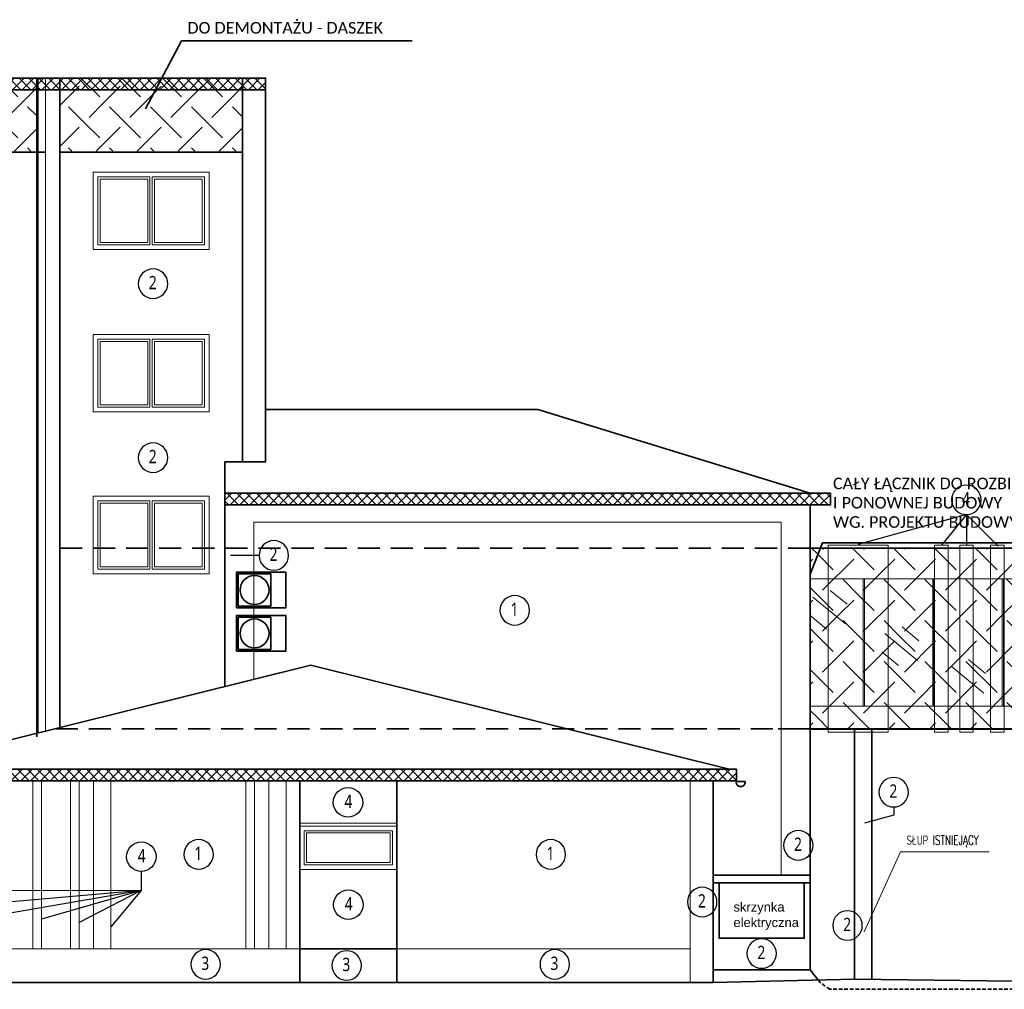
# Model space of a CAD drawing. Header units: inches. Extents: x 0 to 111471, y -105323 to 11070.
# Tile 248 of 256: x 42933 to 44633, y -17284 to -15609. Entities that reach past the tile are written whole.
import ezdxf
from ezdxf.enums import TextEntityAlignment as Align

# ---------------------------------------------------------------- set-up
doc = ezdxf.new("R2010")
doc.units = ezdxf.units.IN
doc.header["$MEASUREMENT"] = 0
doc.linetypes.add('DASHED', pattern=[19.05, 12.7, -6.35])
for name, color, linetype, lineweight in [('888 drzwi i okna', 4, 'Continuous', 0), ('888 elementy do usunięcia', 6, 'Continuous', 35), ('888 elementy isntniejące na elewacjach', 31, 'Continuous', 35), ('888 nowa attyka grafitowa', 24, 'Continuous', 35), ('888 opisy', 3, 'Continuous', 0), ('888 projektowane elementy', 6, 'Continuous', 13), ('888 sciany istniejące', 2, 'Continuous', 35)]:
    doc.layers.add(name, color=color, linetype=linetype, lineweight=lineweight)
doc.layers.add('888 opisy kolorow', color=11, linetype='Continuous')
doc.styles.get("Standard").update_dxf_attribs({"font": 'arial.ttf'})
doc.styles.add('TS 100_ILIARD OSIE', font='trebuc.ttf', dxfattribs={"width": 0.8, "height": 23})
doc.styles.add('TS 100_opisy', font='romans.shx', dxfattribs={"width": 0.7, "height": 16})

# ---------------------------------------------------------------- blocks, each defined once
blk = doc.blocks.new('G$CC1101973')
at = {"layer": '888 drzwi i okna'}
for points in [[(-168, 75), (0, 75)], [(-168, 0), (0, 0)]]:
    blk.add_lwpolyline(points, dxfattribs=at)
for points in [[(-168, 75), (0, 75), (0, 0), (-168, 0)], [(-160, 67), (-8, 67), (-8, 8), (-160, 8)], [(-156, 63), (-12, 63), (-12, 12), (-156, 12)]]:
    blk.add_lwpolyline(points, close=True, dxfattribs=at)
blk = doc.blocks.new('oznaczenie osi')
at = {"linetype": 'ByBlock'}
blk.add_circle((0, 0), 17, dxfattribs=at)
at = {"oblique": 5, "width": 0.85}
blk.add_attdef('NR', text='', height=15, dxfattribs=at).set_placement((0, -7), align=Align.CENTER)
blk = doc.blocks.new('G$C2D3AD5C8')
at = {"layer": '888 elementy isntniejące na elewacjach'}
for points in [[(0, -62), (85, -62), (85, 0), (0, 0)], [(3, -59), (59, -59), (59, -3), (3, -3)]]:
    blk.add_lwpolyline(points, close=True, dxfattribs=at)
at = {"layer": '888 elementy isntniejące na elewacjach', "ltscale": 0.01}
blk.add_lwpolyline([(0, -5), (0, -57)], dxfattribs=at)
blk.add_circle((31, -31), 25, dxfattribs=at)

msp = doc.modelspace()

# ---------------------------------------------------------------- hatches: boundary and pattern name
at = {"layer": '888 elementy do usunięcia'}
h = msp.add_hatch(dxfattribs=at)
h.set_pattern_fill('SCREEN', color=256, scale=100, angle=45)
h.set_pattern_definition([(45, (37042.27, -25960.16), (0, 141.42136), [76, -24]), (225, (37096.01, -25977.13), (-2e-14, -141.42136), [38, -62]), (225, (37139.85, -25933.29), (-2e-14, -141.42136), [38, -62]), (135, (37060.65, -25924.81), (-141.42136, 1e-14), [38, -62]), (135, (37104.49, -25968.65), (-141.42136, 1e-14), [38, -62]), (315, (37077.62, -25871.07), (141.42136, -3e-14), [76, -24])])
h.paths.add_polyline_path([(42248.535, -15835.883), (41558.535, -15835.883), (41558.535, -15710.826), (42248.535, -15710.826)])
h.paths.add_polyline_path([(43002.535, -15710.826), (43317.535, -15710.826), (43317.535, -15835.883), (43002.535, -15835.883)])
h.paths.add_polyline_path([(42962.535, -15835.883), (42288.535, -15835.883), (42288.535, -15710.826), (42962.535, -15710.826)])
h = msp.add_hatch(dxfattribs=at)
h.set_pattern_fill('SCREEN', color=256, scale=100, angle=135)
h.set_pattern_definition([(225, (52434.18, 7076.75), (-5e-14, -141.42136), [76, -24]), (45, (52380.44, 7093.73), (7e-14, 141.42136), [38, -62]), (45, (52336.6, 7049.88), (7e-14, 141.42136), [38, -62]), (315, (52415.8, 7041.4), (141.42136, -6e-14), [38, -62]), (315, (52371.96, 7085.24), (141.42136, -6e-14), [38, -62]), (135, (52398.83, 6987.66), (-141.42136, 9e-14), [76, -24])])
h.paths.add_polyline_path([(44297.922, -16521.597), (45119.504, -16521.597), (45119.504, -16833.597), (44297.922, -16833.597)])
at = {"layer": '888 nowa attyka grafitowa', "linetype": 'DASHED'}
h = msp.add_hatch(dxfattribs=at)
h.set_pattern_fill('CTYSQST', color=256, angle=45)
h.set_pattern_definition([(45, (41782.281, -23486.682), (-8.485281, 8.485281), []), (135, (41782.281, -23486.682), (-8.485281, -8.485281), [])])
h.paths.add_polyline_path([(38634.27, -15709.876), (43357.535, -15709.876), (43357.535, -15729.876), (38634.27, -15729.876)])
h = msp.add_hatch(dxfattribs=at)
h.set_pattern_fill('CTYSQST', color=256, angle=45)
h.set_pattern_definition([(45, (42667.281, -24203.768), (-8.485281, 8.485281), []), (135, (42667.281, -24203.768), (-8.485281, -8.485281), [])])
h.paths.add_polyline_path([(43287.535, -16426.962), (43287.535, -16446.962), (44332.922, -16446.962), (44332.922, -16426.962)])
h = msp.add_hatch(dxfattribs=at)
h.set_pattern_fill('CTYSQST', color=256, angle=45)
h.set_pattern_definition([(45, (42560.281, -24680.403), (-8.485281, 8.485281), []), (135, (42560.281, -24680.403), (-8.485281, -8.485281), [])])
h.paths.add_polyline_path([(42700.535, -16903.597), (42700.535, -16923.597), (44170.535, -16923.597), (44170.535, -16903.597)])

# ---------------------------------------------------------------- linework, layer by layer
at = {"layer": '888 drzwi i okna'}
for points in [[(43060.035, -15872.075), (43260.035, -15872.075), (43260.035, -16005.876), (43060.035, -16005.876), (43060.035, -15872.075), (43260.035, -15872.075)], [(43158.035, -15997.876), (43068.035, -15997.876), (43068.035, -15880.075), (43158.035, -15880.075)], [(43154.035, -15993.876), (43072.035, -15993.876), (43072.035, -15884.075), (43154.035, -15884.075)], [(43154.035, -15884.075), (43154.035, -15922.075)], [(43158.035, -15880.075), (43158.035, -15926.075)], [(43162.035, -15997.876), (43252.035, -15997.876), (43252.035, -15880.075), (43162.035, -15880.075)], [(43162.035, -15880.075), (43162.035, -15926.075)], [(43162.035, -15880.075), (43252.035, -15880.075), (43252.035, -15997.876), (43162.035, -15997.876)], [(43248.035, -15922.075), (43248.035, -15884.075), (43166.035, -15884.075)], [(43166.035, -15884.075), (43166.035, -15922.075)], [(43166.035, -15884.075), (43248.035, -15884.075), (43248.035, -15993.876), (43166.035, -15993.876)], [(43154.035, -15922.075), (43154.035, -15993.876)], [(43158.035, -15926.075), (43158.035, -15997.876)], [(43162.035, -15926.075), (43162.035, -15997.876)], [(43166.035, -15993.876), (43248.035, -15993.876), (43248.035, -15922.075)], [(43166.035, -15922.075), (43166.035, -15993.876)], [(43060.035, -16152.575), (43260.035, -16152.575), (43260.035, -16286.376), (43060.035, -16286.376), (43060.035, -16152.575), (43260.035, -16152.575)], [(43158.035, -16278.376), (43068.035, -16278.376), (43068.035, -16160.575), (43158.035, -16160.575)], [(43154.035, -16274.376), (43072.035, -16274.376), (43072.035, -16164.575), (43154.035, -16164.575)], [(43154.035, -16164.575), (43154.035, -16202.575)], [(43158.035, -16160.575), (43158.035, -16206.575)], [(43162.035, -16278.376), (43252.035, -16278.376), (43252.035, -16160.575), (43162.035, -16160.575)], [(43162.035, -16160.575), (43162.035, -16206.575)], [(43162.035, -16160.575), (43252.035, -16160.575), (43252.035, -16278.376), (43162.035, -16278.376)], [(43248.035, -16202.575), (43248.035, -16164.575), (43166.035, -16164.575)], [(43166.035, -16164.575), (43166.035, -16202.575)], [(43166.035, -16164.575), (43248.035, -16164.575), (43248.035, -16274.376), (43166.035, -16274.376)], [(43154.035, -16202.575), (43154.035, -16274.376)], [(43166.035, -16274.376), (43248.035, -16274.376), (43248.035, -16202.575)], [(43166.035, -16202.575), (43166.035, -16274.376)], [(43158.035, -16206.575), (43158.035, -16278.376)], [(43162.035, -16206.575), (43162.035, -16278.376)], [(43060.035, -16432.075), (43260.035, -16432.075), (43260.035, -16565.876), (43060.035, -16565.876), (43060.035, -16432.075), (43260.035, -16432.075)], [(43158.035, -16557.876), (43068.035, -16557.876), (43068.035, -16440.075), (43158.035, -16440.075)], [(43158.035, -16440.075), (43158.035, -16486.075)], [(43162.035, -16557.876), (43252.035, -16557.876), (43252.035, -16440.075), (43162.035, -16440.075)], [(43162.035, -16440.075), (43162.035, -16486.075)], [(43162.035, -16440.075), (43252.035, -16440.075), (43252.035, -16557.876), (43162.035, -16557.876)], [(43154.035, -16553.876), (43072.035, -16553.876), (43072.035, -16444.075), (43154.035, -16444.075)], [(43154.035, -16444.075), (43154.035, -16482.075)], [(43248.035, -16482.075), (43248.035, -16444.075), (43166.035, -16444.075)], [(43166.035, -16444.075), (43166.035, -16482.075)], [(43166.035, -16444.075), (43248.035, -16444.075), (43248.035, -16553.876), (43166.035, -16553.876)], [(43154.035, -16482.075), (43154.035, -16553.876)], [(43158.035, -16486.075), (43158.035, -16557.876)], [(43162.035, -16486.075), (43162.035, -16557.876)], [(43166.035, -16553.876), (43248.035, -16553.876), (43248.035, -16482.075)], [(43166.035, -16482.075), (43166.035, -16553.876)], [(43416.535, -16996.597), (43584.535, -16996.597)], [(43416.535, -17076.597), (43584.535, -17076.597)]]:
    msp.add_lwpolyline(points, dxfattribs=at)
at = {"layer": '888 elementy do usunięcia'}
for points in [[(43149.999, -15762.729), (43212.507, -15645.457), (43610.849, -15645.457)], [(42962.535, -15709.876), (42962.535, -16847.284)], [(42977.684, -15837.876), (42288.535, -15837.876)], [(43317.535, -15837.876), (43002.535, -15837.876)], [(44297.922, -16566.814), (44319.255, -16512.524), (44794.998, -16512.524)]]:
    msp.add_lwpolyline(points, dxfattribs=at)
at = {"layer": '888 elementy isntniejące na elewacjach', "ltscale": 0.01}
for points in [[(44130.535, -17249.876), (44130.535, -17086.876)], [(44130.535, -17099.876), (44297.922, -17099.876)]]:
    msp.add_lwpolyline(points, dxfattribs=at)
msp.add_lwpolyline([(44140.649, -17099.876), (44287.809, -17099.876), (44287.809, -17195.347), (44140.649, -17195.347)], close=True, dxfattribs=at)
at = {"layer": '888 nowa attyka grafitowa'}
for points in [[(38634.27, -15729.876), (43357.535, -15729.876)], [(43287.535, -16446.962), (44297.922, -16446.962)]]:
    msp.add_lwpolyline(points, dxfattribs=at)
at = {"layer": '888 opisy'}
msp.add_lwpolyline([(44391.327, -17184.097), (44453.836, -17046.295), (44606.926, -17046.295)], dxfattribs=at)
at = {"layer": '888 opisy kolorow', "ltscale": 0.01}
for points in [[(44567.769, -16463.733), (44380.962, -16515.597)], [(44567.769, -16463.733), (44524.571, -16516.597)], [(44567.769, -16463.733), (44622.388, -16518.282)], [(44567.769, -16463.733), (44567.895, -16516.597)], [(43346.396, -16534.173), (43297.123, -16534.173)], [(44442.224, -16968.684), (44442.224, -16982.743), (44392.067, -16996.802)], [(43143.077, -17080.094), (43143.077, -17113.189), (42811.948, -17113.283)], [(43143.077, -17113.189), (42846.172, -17138.951)], [(43143.077, -17113.189), (42895.717, -17155.524)], [(43143.077, -17113.189), (42970.535, -17162.353)], [(43143.077, -17113.189), (43035.535, -17168.107)], [(43143.077, -17113.189), (43090.535, -17175.54)]]:
    msp.add_lwpolyline(points, dxfattribs=at)
at = {"layer": '888 projektowane elementy', "ltscale": 0.01}
for p, q in [((44389.59, -16794.597), (44389.59, -16574.597)), ((44391.599, -16794.597), (44391.599, -16574.597)), ((44391.599, -16574.75), (44391.599, -16794.597)), ((44509.59, -16794.597), (44509.59, -16574.597)), ((44511.599, -16794.597), (44511.599, -16574.597)), ((44511.599, -16574.75), (44511.599, -16794.597)), ((44629.59, -16794.597), (44629.59, -16574.597)), ((44631.599, -16794.597), (44631.599, -16574.597)), ((44631.599, -16574.75), (44631.599, -16794.597))]:
    msp.add_line(p, q, dxfattribs=at)
at = {"layer": '888 projektowane elementy'}
for points in [[(42964.684, -15709.876), (42964.684, -16840.903)], [(42977.684, -16837.664), (42977.684, -15709.876)], [(43002.535, -15729.876), (43317.535, -15729.876)], [(43887.535, -16446.962), (44202.535, -16446.962)], [(45119.504, -16521.597), (44297.922, -16521.597)], [(45119.504, -16574.597), (44297.922, -16574.597)], [(44297.922, -16794.597), (45119.504, -16794.597)], [(45119.504, -16834.597), (44297.922, -16834.597)], [(42955.535, -16923.597), (42955.535, -17213.597), (42970.535, -17213.597), (42970.535, -16923.597)], [(43020.535, -16923.597), (43020.535, -17213.597), (43035.535, -17213.597), (43035.535, -16923.597)], [(43060.535, -16923.597), (43060.535, -17213.597), (43090.535, -17213.597), (43090.535, -16923.597)], [(43323.429, -16923.597), (43323.429, -17213.597), (43338.429, -17213.597), (43338.429, -16923.597)], [(43363.429, -16923.597), (43363.429, -17213.597), (43393.429, -17213.597), (43393.429, -16923.597)], [(44090.535, -17271.597), (44090.535, -16933.597), (44090.535, -16923.597)], [(44090.535, -17271.597), (44090.535, -16933.597), (44090.535, -16923.597)]]:
    msp.add_lwpolyline(points, dxfattribs=at)
at = {"layer": '888 projektowane elementy', "ltscale": 0.01}
for points in [[(43337.535, -16748.013), (43337.535, -16476.962), (44247.922, -16476.962), (44247.922, -17086.31)], [(44302.8, -16606.104), (44359.26, -16652.489)], [(44332.564, -16594.68), (44361.615, -16618.547)], [(44297.37, -16637.519), (44326.421, -16661.386)], [(44456.874, -16657.764), (44485.926, -16681.63)], [(44427.111, -16669.187), (44483.571, -16715.572)], [(44421.681, -16700.602), (44450.732, -16724.469)], [(44541.693, -16725.472), (44598.153, -16771.857)], [(44571.456, -16714.048), (44600.508, -16737.915)], [(43416.535, -17213.597), (42780.535, -17213.597)], [(43416.535, -17213.597), (42780.535, -17213.597)], [(43584.535, -17213.597), (44090.535, -17213.597)], [(43584.535, -17213.597), (44090.535, -17213.597)]]:
    msp.add_lwpolyline(points, dxfattribs=at)
at = {"layer": '888 projektowane elementy'}
for points in [[(44432.909, -16839.597), (44329.015, -16839.597), (44329.015, -16516.597), (44432.909, -16516.597)], [(44432.909, -16839.597), (44329.015, -16839.597), (44329.015, -16516.597), (44432.909, -16516.597)], [(44432.909, -16839.597), (44329.015, -16839.597), (44329.015, -16516.597), (44432.909, -16516.597)], [(44432.909, -16839.597), (44329.015, -16839.597), (44329.015, -16516.597), (44432.909, -16516.597)], [(44512.909, -16839.597), (44536.233, -16839.597), (44536.233, -16516.597), (44512.909, -16516.597)], [(44512.909, -16839.597), (44536.233, -16839.597), (44536.233, -16516.597), (44512.909, -16516.597)], [(44512.909, -16839.597), (44536.233, -16839.597), (44536.233, -16516.597), (44512.909, -16516.597)], [(44512.909, -16839.597), (44536.233, -16839.597), (44536.233, -16516.597), (44512.909, -16516.597)], [(44556.233, -16839.597), (44579.558, -16839.597), (44579.558, -16516.597), (44556.233, -16516.597)], [(44556.233, -16839.597), (44579.558, -16839.597), (44579.558, -16516.597), (44556.233, -16516.597)], [(44556.233, -16839.597), (44579.558, -16839.597), (44579.558, -16516.597), (44556.233, -16516.597)], [(44556.233, -16839.597), (44579.558, -16839.597), (44579.558, -16516.597), (44556.233, -16516.597)], [(44609.558, -16839.597), (44632.882, -16839.597), (44632.882, -16516.597), (44609.558, -16516.597)], [(44609.558, -16839.597), (44632.882, -16839.597), (44632.882, -16516.597), (44609.558, -16516.597)], [(44609.558, -16839.597), (44632.882, -16839.597), (44632.882, -16516.597), (44609.558, -16516.597)], [(44609.558, -16839.597), (44632.882, -16839.597), (44632.882, -16516.597), (44609.558, -16516.597)]]:
    msp.add_lwpolyline(points, close=True, dxfattribs=at)
at = {"layer": '888 projektowane elementy', "ltscale": 0.01}
for points in [[(42780.535, -16923.597), (43416.535, -16923.597), (43416.535, -17213.597), (42780.535, -17213.597)], [(43584.535, -16923.597), (44090.535, -16923.597), (44090.535, -17213.597), (43584.535, -17213.597)]]:
    msp.add_lwpolyline(points, close=True, dxfattribs=at)
at = {"layer": '888 sciany istniejące'}
for points in [[(42982.535, -15709.876), (42982.535, -15709.876), (38634.27, -15709.876)], [(42962.535, -15709.876), (43357.535, -15709.876), (43357.535, -16372.464)], [(42982.535, -15709.876), (43002.535, -15709.876), (43002.535, -16831.473)], [(43317.535, -15709.876), (43317.535, -15709.876), (43317.535, -16372.464)], [(43287.535, -16446.962), (43287.535, -16372.464), (43357.535, -16372.464), (43357.535, -16281.962)], [(43357.535, -16372.464), (43357.535, -16281.962), (43827.535, -16281.962), (44297.922, -16426.962)], [(43287.535, -16426.962), (43287.535, -16426.962), (43287.535, -16760.469)], [(44297.922, -16426.962), (43287.535, -16426.962)], [(44297.922, -16446.962), (44332.922, -16446.962), (44332.922, -16426.962), (44297.922, -16426.962)], [(43287.535, -16446.962), (44297.922, -16446.962), (44297.922, -17249.876)], [(44297.922, -16521.597), (45119.504, -16521.597)], [(43435.535, -16723.597), (42713.035, -16903.597)], [(43435.535, -16723.597), (44158.035, -16903.597)], [(44297.922, -16839.876), (44297.922, -17249.876), (44130.535, -17249.876), (44130.535, -17271.597)], [(45119.504, -16833.597), (44242.535, -16833.597)], [(44404.504, -17266.57), (44404.504, -16833.597), (44374.504, -16833.597), (44374.504, -17266.218)], [(44158.035, -16903.597), (42713.035, -16903.597)], [(44130.535, -17271.597), (44130.535, -16933.597), (44130.535, -16923.597), (44170.535, -16923.597), (44170.535, -16903.597), (44158.035, -16903.597)], [(44130.535, -16923.597), (42740.535, -16923.597)], [(42740.535, -17271.597), (43416.535, -17271.597), (43416.535, -16923.597)], [(44130.535, -17271.597), (43584.535, -17271.597), (43584.535, -16923.597)], [(44130.535, -17271.597), (44130.535, -16933.597)], [(44170.568, -16924.449), (44182.568, -16924.449)], [(44170.568, -16924.449), (44185.568, -16924.449)], [(44130.535, -17086.31), (44297.922, -17086.31)], [(43584.535, -17271.597), (43584.535, -17213.597), (43416.535, -17213.597)], [(43584.535, -17213.597), (43416.535, -17213.597)], [(44315.29, -17271.597), (44297.922, -17249.876)], [(44130.535, -17271.597), (42740.535, -17271.597)], [(44130.535, -17271.597), (44374.504, -17266.218), (44832.105, -17271.597), (46183.641, -17271.597)]]:
    msp.add_lwpolyline(points, dxfattribs=at)
at = {"layer": '888 sciany istniejące', "linetype": 'DASHED', "ltscale": 3}
for points in [[(43002.535, -16521.597), (44297.922, -16521.597)], [(42995.355, -16833.597), (44297.922, -16833.597)]]:
    msp.add_lwpolyline(points, dxfattribs=at)
at = {"layer": '888 sciany istniejące', "linetype": 'DASHED', "ltscale": 0.5}
msp.add_lwpolyline([(45220.584, -17271.597), (45220.584, -17283.597), (44331.666, -17283.597), (44315.29, -17271.597)], dxfattribs=at)
at = {"layer": '888 sciany istniejące'}
msp.add_arc((44178.068, -16925.949), 7.649, 168.690068, 11.309932, dxfattribs=at)

# ---------------------------------------------------------------- block references
msp.add_blockref('G$CC1101973', (43584.535, -17076.597))
at = {"layer": '888 elementy isntniejące na elewacjach', "ltscale": 0.01}
for p in [(43307.535, -16562.935), (43307.535, -16637.815)]:
    msp.add_blockref('G$C2D3AD5C8', p, dxfattribs=at)
at = {"layer": '888 opisy kolorow'}
ref = msp.add_blockref('oznaczenie osi', (43163.347, -16064.849), dxfattribs=dict(at, xscale=-1.5, yscale=1.5, zscale=1.5, rotation=89.99999999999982))
ref.add_attrib('NR', '2', dxfattribs={"layer": '0', "height": 23, "style": 'TS 100_ILIARD OSIE', "width": 0.8}).set_placement((43162.751, -16081.384), align=Align.BOTTOM_CENTER)
ref = msp.add_blockref('oznaczenie osi', (43163.347, -16365.349), dxfattribs=dict(at, xscale=-1.5, yscale=1.5, zscale=1.5, rotation=89.99999999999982))
ref.add_attrib('NR', '2', dxfattribs={"layer": '0', "height": 23, "style": 'TS 100_ILIARD OSIE', "width": 0.8}).set_placement((43162.751, -16381.884), align=Align.BOTTOM_CENTER)
ref = msp.add_blockref('oznaczenie osi', (44567.769, -16438.233), dxfattribs=dict(at, xscale=-1.5, yscale=1.5, zscale=1.5, rotation=89.99999999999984))
ref.add_attrib('NR', '4', dxfattribs={"layer": '0', "height": 23, "style": 'TS 100_ILIARD OSIE', "width": 0.8}).set_placement((44567.173, -16454.768), align=Align.BOTTOM_CENTER)
ref = msp.add_blockref('oznaczenie osi', (43371.896, -16534.173), dxfattribs=dict(at, xscale=-1.5, yscale=1.5, zscale=1.5, rotation=89.99999999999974))
ref.add_attrib('NR', '2', dxfattribs={"layer": '0', "height": 23, "style": 'TS 100_ILIARD OSIE', "width": 0.8}).set_placement((43371.3, -16550.708), align=Align.BOTTOM_CENTER)
ref = msp.add_blockref('oznaczenie osi', (43787.918, -16629.055), dxfattribs=dict(at, xscale=-1.5, yscale=1.5, zscale=1.5, rotation=89.9999999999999))
ref.add_attrib('NR', '1', dxfattribs={"layer": '0', "height": 23, "style": 'TS 100_ILIARD OSIE', "width": 0.8}).set_placement((43787.322, -16645.591), align=Align.BOTTOM_CENTER)
ref = msp.add_blockref('oznaczenie osi', (44442.224, -16943.184), dxfattribs=dict(at, xscale=-1.5, yscale=1.5, zscale=1.5, rotation=89.9999999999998))
ref.add_attrib('NR', '2', dxfattribs={"layer": '0', "height": 23, "style": 'TS 100_ILIARD OSIE', "width": 0.8}).set_placement((44441.628, -16959.72), align=Align.BOTTOM_CENTER)
ref = msp.add_blockref('oznaczenie osi', (43499.921, -16960.718), dxfattribs=dict(at, xscale=1.5, yscale=1.5, zscale=1.5, rotation=270.0000000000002))
ref.add_attrib('NR', '4', dxfattribs={"layer": '0', "height": 23, "style": 'TS 100_ILIARD OSIE', "width": 0.8}).set_placement((43500.517, -16977.254), align=Align.BOTTOM_CENTER)
ref = msp.add_blockref('oznaczenie osi', (44277.584, -17034.94), dxfattribs=dict(at, xscale=-1.5, yscale=1.5, zscale=1.5, rotation=89.9999999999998))
ref.add_attrib('NR', '2', dxfattribs={"layer": '0', "height": 23, "style": 'TS 100_ILIARD OSIE', "width": 0.8}).set_placement((44276.988, -17051.475), align=Align.BOTTOM_CENTER)
ref = msp.add_blockref('oznaczenie osi', (43143.077, -17054.594), dxfattribs=dict(at, xscale=1.5, yscale=1.5, zscale=1.5, rotation=270.0000000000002))
ref.add_attrib('NR', '4', dxfattribs={"layer": '0', "height": 23, "style": 'TS 100_ILIARD OSIE', "width": 0.8}).set_placement((43143.674, -17071.129), align=Align.BOTTOM_CENTER)
ref = msp.add_blockref('oznaczenie osi', (43242.088, -17050.547), dxfattribs=dict(at, xscale=-1.5, yscale=1.5, zscale=1.5, rotation=89.9999999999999))
ref.add_attrib('NR', '1', dxfattribs={"layer": '0', "height": 23, "style": 'TS 100_ILIARD OSIE', "width": 0.8}).set_placement((43241.492, -17067.083), align=Align.BOTTOM_CENTER)
ref = msp.add_blockref('oznaczenie osi', (43850.234, -17050.547), dxfattribs=dict(at, xscale=-1.5, yscale=1.5, zscale=1.5, rotation=89.9999999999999))
ref.add_attrib('NR', '1', dxfattribs={"layer": '0', "height": 23, "style": 'TS 100_ILIARD OSIE', "width": 0.8}).set_placement((43849.638, -17067.083), align=Align.BOTTOM_CENTER)
ref = msp.add_blockref('oznaczenie osi', (43500.535, -17137.483), dxfattribs=dict(at, xscale=1.5, yscale=1.5, zscale=1.5, rotation=270.0000000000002))
ref.add_attrib('NR', '4', dxfattribs={"layer": '0', "height": 23, "style": 'TS 100_ILIARD OSIE', "width": 0.8}).set_placement((43501.131, -17154.018), align=Align.BOTTOM_CENTER)
ref = msp.add_blockref('oznaczenie osi', (44111.591, -17132.782), dxfattribs=dict(at, xscale=-1.5, yscale=1.5, zscale=1.5, rotation=89.99999999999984))
ref.add_attrib('NR', '2', dxfattribs={"layer": '0', "height": 23, "style": 'TS 100_ILIARD OSIE', "width": 0.8}).set_placement((44110.995, -17149.317), align=Align.BOTTOM_CENTER)
ref = msp.add_blockref('oznaczenie osi', (44362.557, -17173.405), dxfattribs=dict(at, xscale=-1.5, yscale=1.5, zscale=1.5, rotation=89.99999999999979))
ref.add_attrib('NR', '2', dxfattribs={"layer": '0', "height": 23, "style": 'TS 100_ILIARD OSIE', "width": 0.8}).set_placement((44361.96, -17189.941), align=Align.BOTTOM_CENTER)
ref = msp.add_blockref('oznaczenie osi', (44214.229, -17221.861), dxfattribs=dict(at, xscale=-1.5, yscale=1.5, zscale=1.5, rotation=89.99999999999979))
ref.add_attrib('NR', '2', dxfattribs={"layer": '0', "height": 23, "style": 'TS 100_ILIARD OSIE', "width": 0.8}).set_placement((44213.632, -17238.397), align=Align.BOTTOM_CENTER)
ref = msp.add_blockref('oznaczenie osi', (43254.08, -17240.484), dxfattribs=dict(at, xscale=-1.5, yscale=1.5, zscale=1.5, rotation=89.99999999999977))
ref.add_attrib('NR', '3', dxfattribs={"layer": '0', "height": 23, "style": 'TS 100_ILIARD OSIE', "width": 0.8}).set_placement((43253.484, -17257.02), align=Align.BOTTOM_CENTER)
ref = msp.add_blockref('oznaczenie osi', (43497.623, -17242.448), dxfattribs=dict(at, xscale=-1.5, yscale=1.5, zscale=1.5, rotation=89.99999999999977))
ref.add_attrib('NR', '3', dxfattribs={"layer": '0', "height": 23, "style": 'TS 100_ILIARD OSIE', "width": 0.8}).set_placement((43497.026, -17258.984), align=Align.BOTTOM_CENTER)
ref = msp.add_blockref('oznaczenie osi', (43857.044, -17240.484), dxfattribs=dict(at, xscale=-1.5, yscale=1.5, zscale=1.5, rotation=89.99999999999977))
ref.add_attrib('NR', '3', dxfattribs={"layer": '0', "height": 23, "style": 'TS 100_ILIARD OSIE', "width": 0.8}).set_placement((43856.448, -17257.02), align=Align.BOTTOM_CENTER)

# ---------------------------------------------------------------- texts
at = {"layer": '888 elementy do usunięcia', "char_height": 20, "width": 34113.51545}
for s, insert, attachment_point in [('{\\fCalibri|b0|i0|c238|p34;DO DEMONTAŻU - DASZEK}', (43222.651, -15612.93), 1), ('{\\fCalibri|b0|i0|c238|p34;CAŁY ŁĄCZNIK DO ROZBIÓRKI \\PI PONOWNEJ BUDOWY \\PWG. PROJEKTU BUDOWY ŁĄCZNIKA}', (44337.432, -16491.481), 7)]:
    msp.add_mtext(s, dxfattribs=dict(at, insert=insert, attachment_point=attachment_point))
at = {"layer": '888 elementy isntniejące na elewacjach', "ltscale": 0.01, "insert": (44165.548, -17133.422), "char_height": 16, "width": 183.55281, "attachment_point": 1}
msp.add_mtext('skrzynka elektryczna', dxfattribs=at)
at = {"layer": '888 opisy', "insert": (44464.345, -17018.023), "char_height": 16, "width": 780.26004, "attachment_point": 1, "style": 'TS 100_opisy'}
msp.add_mtext('SŁUP ISTNIEJĄCY', dxfattribs=at)

doc.saveas('drawing.dxf')
